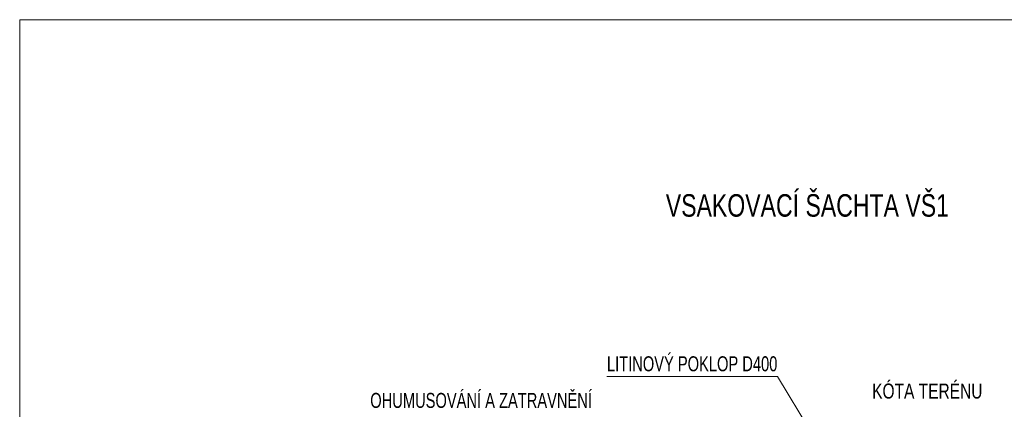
# Model space of a CAD drawing. Header units: metres. Extents: x 351055.4 to 351076.4, y -78447.2 to -78432.3.
# Tile 42 of 68: x 351055.4 to 351061.9, y -78434.9 to -78432.3. Entities that reach past the tile are written whole.
import ezdxf
from ezdxf.enums import TextEntityAlignment as Align

# ---------------------------------------------------------------- set-up
doc = ezdxf.new("R2010")
doc.units = ezdxf.units.M
doc.header["$MEASUREMENT"] = 0
for name, color, linetype, lineweight in [('RAMECEK', 7, 'Continuous', 0), ('VZOROVY_KOTY', 7, 'Continuous', 13), ('VZOROVY_NAVRH', 7, 'Continuous', 13)]:
    doc.layers.add(name, color=color, linetype=linetype, lineweight=lineweight)
doc.styles.add('Style-Arial', font='arial.ttf')

msp = doc.modelspace()

# ---------------------------------------------------------------- linework, layer by layer
at = {"layer": 'RAMECEK', "ltscale": 0.25, "flags": 128}
msp.add_lwpolyline([(351055.3844, -78432.3483), (351076.3844, -78432.3483), (351076.3844, -78447.1983), (351055.3844, -78447.1983)], close=True, dxfattribs=at)
at = {"layer": 'VZOROVY_KOTY'}
msp.add_line((351060.4346, -78434.7255), (351060.7554, -78435.2551), dxfattribs=at)
at = {"layer": 'VZOROVY_KOTY', "flags": 128}
msp.add_lwpolyline([(351060.4346, -78434.7255), (351059.2986, -78434.7255)], dxfattribs=at)

# ---------------------------------------------------------------- texts
at = {"layer": 'VZOROVY_KOTY', "lineweight": 13, "insert": (351060.6344, -78433.5869), "char_height": 0.15, "attachment_point": 5, "style": 'Style-Arial'}
msp.add_mtext('\\H1x;\\W0.733333;VSAKOVACÍ ŠACHTA VŠ1', dxfattribs=at)
at = {"layer": 'VZOROVY_KOTY', "lineweight": 13, "char_height": 0.1, "attachment_point": 1, "line_spacing_factor": 0.60492, "style": 'Style-Arial'}
for s, insert in [('\\H1x;\\W0.7;LITINOVÝ POKLOP D400', (351059.2986, -78434.591)), ('\\H1x;\\W0.7;OHUMUSOVÁNÍ A ZATRAVNĚNÍ', (351057.7209, -78434.835))]:
    msp.add_mtext(s, dxfattribs=dict(at, insert=insert))
at = {"layer": 'VZOROVY_NAVRH', "lineweight": 13, "style": 'Style-Arial', "width": 0.74}
msp.add_text('KÓTA TERÉNU', height=0.1, rotation=0, dxfattribs=at).set_placement((351061.0662, -78434.7727), align=Align.TOP_LEFT)

doc.saveas('drawing.dxf')
